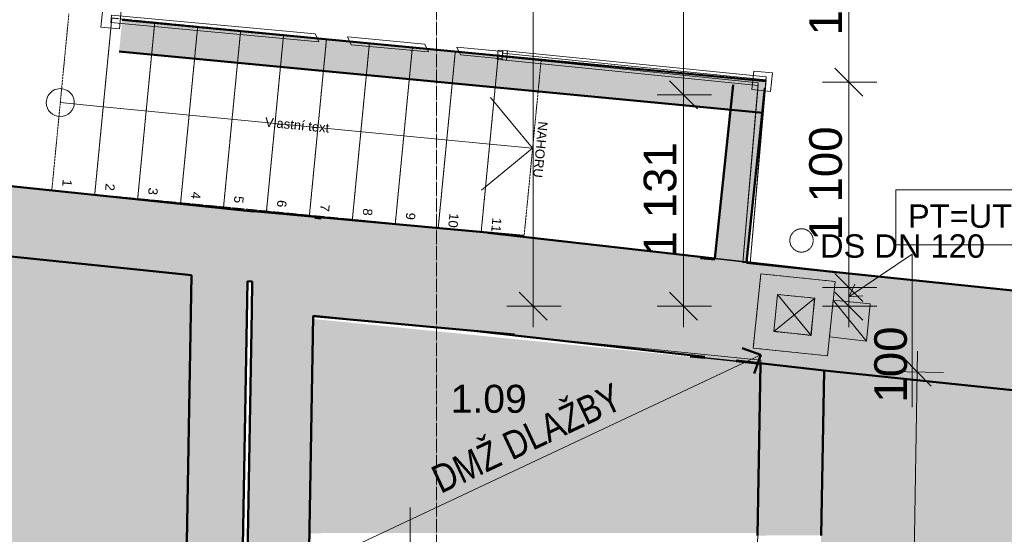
# Model space of a CAD drawing. Header units: millimetres. Extents: x -27561 to 3863, y -4271 to 20179.
# Tile 7 of 14: x -17082 to -11810, y 7813 to 10571. Entities that reach past the tile are written whole.
import ezdxf

# ---------------------------------------------------------------- set-up
doc = ezdxf.new("R2010")
doc.units = ezdxf.units.MM
doc.header["$MEASUREMENT"] = 0
for name, pattern in [('Tečkovaná L', [5.15, 0.3, -4.85]), ('Čerchovaná M', [4.5, 2.5, -0.85, 0.3, -0.85]), ('Čerchovaná S', [3.5, 1.5, -0.85, 0.3, -0.85]), ('Čerchovaná se dvěma tečkami S', [4.05, 1.5, -0.65, 0.3, -0.65, 0.3, -0.65])]:
    doc.linetypes.add(name, pattern=pattern)
for name, color, linetype in [('5._POHLED ZÁPADNÍ_2_3D prvky model', 7, 'Continuous'), ('5._POHLED ZÁPADNÍ_2_Anotace - SP', 7, 'Continuous'), ('5._POHLED ZÁPADNÍ_2_Bourané_3D prvky fasada stavajici', 7, 'Continuous'), ('5._POHLED ZÁPADNÍ_2_Bourané_Interiér - schodiště', 7, 'Continuous'), ('5._POHLED ZÁPADNÍ_2_Bourané_Konstrukce - nosné', 7, 'Continuous'), ('5._POHLED ZÁPADNÍ_2_Bourané_Kóty - SP', 7, 'Continuous'), ('5._POHLED ZÁPADNÍ_2_Bourané_Situace - terén', 7, 'Continuous'), ('5._POHLED ZÁPADNÍ_2_Bourané_Výplně - Povrchové', 7, 'Continuous'), ('5._POHLED ZÁPADNÍ_2_Bourané_Výplně – Řezové', 7, 'Continuous'), ('5._POHLED ZÁPADNÍ_2_Interiér - schodiště', 7, 'Continuous'), ('5._POHLED ZÁPADNÍ_2_Konstrukce - nosné', 7, 'Continuous'), ('5._POHLED ZÁPADNÍ_2_Kresby a obrázky', 7, 'Continuous'), ('5._POHLED ZÁPADNÍ_2_Kóty - SP', 7, 'Continuous'), ('5._POHLED ZÁPADNÍ_2_Otvory – Značky dveří', 7, 'Continuous'), ('5._POHLED ZÁPADNÍ_2_Situace - terén', 7, 'Continuous'), ('5._POHLED ZÁPADNÍ_2_Výplně - Povrchové', 7, 'Continuous'), ('5._POHLED ZÁPADNÍ_2_Výplně – Řezové', 7, 'Continuous'), ('5._POHLED ZÁPADNÍ_2_Značky - řezy', 7, 'Continuous'), ('5._POHLED ZÁPADNÍ_2_Zóny', 7, 'Continuous')]:
    doc.layers.add(name, color=color, linetype=linetype)
doc.styles.add('GENEROVANÝ_STYL_1', font='txt')
doc.styles.add('GENEROVANÝ_STYL_2', font='txt')
doc.styles.add('GENEROVANÝ_STYL_4', font='txt')

msp = doc.modelspace()

# ---------------------------------------------------------------- hatches: boundary and pattern name
at = {"layer": '5._POHLED ZÁPADNÍ_2_Bourané_Výplně - Povrchové', "linetype": 'Continuous', "lineweight": 0, "true_color": 0xffffff}
for points in [[(-19943.7, 9594.6), (-19982.2, 7407), (-16194.4, 7340.3), (-16161.6, 9201)], [(-15510.6, 8966.9), (-15530.9, 7818.8), (-13130.9, 7819.5), (-13114.9, 8726.6)], [(-12835.7, 5271.6), (-12910.7, 1010.6), (-10060.9, 1011.5), (-10060.9, 1201.5), (-7462.9, 1202.2), (-7366.8, 5114.5), (-7918, 5130.3), (-7914.9, 5237.8), (-12331.8, 5257.2), (-12331.1, 5407.2), (-7910.6, 5387.8), (-7908.2, 5470.2), (-7358.4, 5454.4), (-7304.9, 7951.5), (-10088.7, 8239.6), (-10111, 7956.3), (-10450, 7983), (-10412.8, 8453.8), (-12775.5, 8690.8), (-12829.7, 5611.6), (-12326.4, 5597.1), (-12336.1, 5257.2)]]:
    msp.add_hatch(color=7, dxfattribs=at).paths.add_polyline_path(points)
at = {"layer": '5._POHLED ZÁPADNÍ_2_Bourané_Výplně – Řezové', "linetype": 'Continuous', "lineweight": 0, "true_color": 0xd8d8cb}
for points in [[(-13087.7, 10240.9), (-16533.6, 10569.9), (-16549.8, 10400.7), (-13103.9, 10071.6)], [(-13092.5, 10204.2), (-13261.6, 10222), (-13359.2, 9290.9), (-13190.3, 9271.7)]]:
    msp.add_hatch(color=254, dxfattribs=at).paths.add_polyline_path(points)
at = {"layer": '5._POHLED ZÁPADNÍ_2_Výplně - Povrchové', "linetype": 'Continuous', "lineweight": 0, "true_color": 0xcbcbcb}
h = msp.add_hatch(color=9, dxfattribs=at)
h.paths.add_polyline_path([(-13154.1, 8810.5), (-12756.3, 8769.5), (-12715.2, 9167.4), (-13113.1, 9208.4)])
h.paths.add_polyline_path([(-13044.4, 8899.7), (-13023.9, 9098.7), (-12824.9, 9078.2), (-12845.5, 8879.2)], flags=0)
h = msp.add_hatch(color=9, dxfattribs=at)
h.paths.add_polyline_path([(-13154.1, 8810.5), (-12756.3, 8769.5), (-12715.2, 9167.4), (-13113.1, 9208.4)])
h.paths.add_polyline_path([(-13044.4, 8899.7), (-13023.9, 9098.7), (-12824.9, 9078.2), (-12845.5, 8879.2)], flags=0)
at = {"layer": '5._POHLED ZÁPADNÍ_2_Výplně – Řezové', "linetype": 'Continuous', "lineweight": 13}
for points in [[(-17216.5, 9320.8), (-17217.5, 9310.9), (-15507.7, 9132.9), (-15468.9, 9505.9), (-17129, 9678.7), (-17154.9, 9430), (-17204.6, 9435.2)], [(-15830.6, 9543.8), (-15510.4, 8982.2), (-15501.1, 9513.6)], [(-15510.4, 8982.2), (-14433.3, 8883.7), (-14385, 9411.5), (-15501.1, 9513.6)], [(-14635.1, 8902.2), (-12775.5, 8691.2), (-12715.7, 9217.9), (-14575.3, 9428.8)], [(-13491.3, 8765.9), (-10413.5, 8444.9), (-10358.6, 8972), (-13436.3, 9293)], [(-16161.6, 9201), (-16234.9, 5014), (-15934.9, 5008.8), (-15862.1, 9169.8)], [(-15510.4, 8982.2), (-15507.7, 9132.9), (-15837.2, 9167.2), (-15839.9, 9012.4)], [(-15909.2, 5045.7), (-15579.3, 5039.9), (-15510.4, 8982.2), (-15839.9, 9012.4)], [(-12775.5, 8691.2), (-13114.9, 8726.6), (-13131.2, 7806.3), (-12791.2, 7806.4)]]:
    msp.add_hatch(color=254, dxfattribs=at).paths.add_polyline_path(points)

# ---------------------------------------------------------------- linework, layer by layer
at = {"layer": '5._POHLED ZÁPADNÍ_2_3D prvky model', "color": 251, "linetype": 'Continuous', "lineweight": 20, "true_color": 0x6a6a6a, "flags": 128}
msp.add_lwpolyline([(-15534.1, 7635.6), (-13134.1, 7636.3), (-13114.6, 8746.3), (-15510.3, 8986.6)], close=True, dxfattribs=at)
at = {"layer": '5._POHLED ZÁPADNÍ_2_Anotace - SP', "color": 154, "linetype": 'Continuous', "lineweight": 13}
for p, q in [((-11014.6, 9659.6), (-12390.1, 9659.6)), ((-12390.1, 9659.6), (-12390.1, 9363.2)), ((-12390.1, 9363.2), (-11014.6, 9363.2))]:
    msp.add_line(p, q, dxfattribs=at)
at = {"layer": '5._POHLED ZÁPADNÍ_2_Bourané_3D prvky fasada stavajici', "color": 42, "linetype": 'Čerchovaná M', "lineweight": 13, "true_color": 0xe4ad2c, "flags": 128}
msp.add_lwpolyline([(-12892.9, 9325, -1), (-12898.8, 9449.9, -1)], format="xyb", close=True, dxfattribs=at)
at = {"layer": '5._POHLED ZÁPADNÍ_2_Bourané_Interiér - schodiště', "color": 42, "linetype": 'Čerchovaná se dvěma tečkami S', "lineweight": 20, "true_color": 0xe4ad2c}
for p, q in [((-16819, 10601.5), (-16910.5, 9655.9)), ((-16680.6, 9633.7), (-16589, 10579.3)), ((-16589, 10579.3), (-16680.6, 9633.7)), ((-16450.6, 9611.4), (-16359.1, 10557)), ((-16359.1, 10557), (-16450.6, 9611.4)), ((-16220.7, 9589.2), (-16129.2, 10534.8)), ((-16129.2, 10534.8), (-16220.7, 9589.2)), ((-15990.8, 9566.9), (-15899.3, 10512.5)), ((-15899.3, 10512.5), (-15990.8, 9566.9)), ((-15760.9, 9544.7), (-15669.3, 10490.3)), ((-15669.3, 10490.3), (-15760.9, 9544.7)), ((-15530.9, 9522.4), (-15439.4, 10468)), ((-15439.4, 10468), (-15530.9, 9522.4)), ((-15301, 9500.2), (-15209.5, 10445.7)), ((-15209.5, 10445.7), (-15301, 9500.2)), ((-15071.1, 9477.9), (-14979.6, 10423.5)), ((-14979.6, 10423.5), (-15071.1, 9477.9)), ((-14841.2, 9455.7), (-14749.6, 10401.2)), ((-14749.6, 10401.2), (-14841.2, 9455.7)), ((-14611.2, 9433.4), (-14519.7, 10379)), ((-14519.7, 10379), (-14611.2, 9433.4)), ((-14381.3, 9411.1), (-14289.8, 10356.7))]:
    msp.add_line(p, q, dxfattribs=at)
at = {"layer": '5._POHLED ZÁPADNÍ_2_Bourané_Interiér - schodiště', "color": 42, "linetype": 'Čerchovaná S', "lineweight": 20, "true_color": 0xe4ad2c}
for p, q in [((-16359.1, 10557), (-16589, 10579.3)), ((-16129.2, 10534.8), (-16359.1, 10557)), ((-15899.3, 10512.5), (-16129.2, 10534.8)), ((-15669.3, 10490.3), (-15899.3, 10512.5)), ((-15439.4, 10468), (-15669.3, 10490.3)), ((-15209.5, 10445.7), (-15439.4, 10468)), ((-14979.6, 10423.5), (-15209.5, 10445.7)), ((-14749.6, 10401.2), (-14979.6, 10423.5)), ((-14519.7, 10379), (-14749.6, 10401.2)), ((-14289.8, 10356.7), (-14519.7, 10379)), ((-16910.5, 9655.9), (-16680.6, 9633.7)), ((-16680.6, 9633.7), (-16450.6, 9611.4)), ((-16450.6, 9611.4), (-16220.7, 9589.2)), ((-16220.7, 9589.2), (-15990.8, 9566.9)), ((-15990.8, 9566.9), (-15760.9, 9544.7)), ((-15760.9, 9544.7), (-15530.9, 9522.4)), ((-15530.9, 9522.4), (-15301, 9500.2)), ((-15301, 9500.2), (-15071.1, 9477.9)), ((-15071.1, 9477.9), (-14841.2, 9455.7)), ((-14841.2, 9455.7), (-14611.2, 9433.4)), ((-14611.2, 9433.4), (-14381.3, 9411.1))]:
    msp.add_line(p, q, dxfattribs=at)
at = {"layer": '5._POHLED ZÁPADNÍ_2_Bourané_Interiér - schodiště', "color": 42, "linetype": 'Continuous', "lineweight": 13, "true_color": 0xe4ad2c}
for p, q in [((-16865, 10126.2), (-16635, 10104)), ((-14560.5, 10154.4), (-14335.8, 9881.4)), ((-16635, 10104), (-14565.7, 9903.7)), ((-14335.8, 9881.4), (-14608.7, 9656.7)), ((-14565.7, 9903.7), (-14335.8, 9881.4))]:
    msp.add_line(p, q, dxfattribs=at)
for start, end in [(359.8519, 179.8519), (179.8519, 359.8519)]:
    msp.add_arc((-16865, 10126.2), 75, start, end, dxfattribs=at)
at = {"layer": '5._POHLED ZÁPADNÍ_2_Bourané_Konstrukce - nosné', "color": 42, "linetype": 'Continuous', "lineweight": 20, "true_color": 0xe4ad2c}
for p, q in [((-14495.3, 10405.8), (-14500.3, 10356)), ((-14496.8, 10390.9), (-14498.8, 10371)), ((-13085.8, 10248.8), (-14496.8, 10390.9)), ((-13084.5, 10263.8), (-14495.3, 10405.8)), ((-14500.3, 10356), (-13128.6, 10218)), ((-14498.8, 10371), (-13127.3, 10232.9)), ((-13127.3, 10232.9), (-13210.7, 9268.7)), ((-13170.9, 9265.2), (-13084.5, 10263.8)), ((-13170.9, 9265.2), (-13085.8, 10248.8)), ((-13128.6, 10218), (-13210.7, 9268.7)), ((-13210.7, 9268.7), (-13170.9, 9265.2)), ((-13210.7, 9268.7), (-13170.9, 9265.2)), ((-15534.1, 7635.8), (-13114.1, 8774.3))]:
    msp.add_line(p, q, dxfattribs=at)
at = {"layer": '5._POHLED ZÁPADNÍ_2_Bourané_Konstrukce - nosné', "color": 42, "linetype": 'Continuous', "lineweight": 50, "true_color": 0xe4ad2c}
for q in [(-13213.9, 8810.3), (-13150, 8674.5)]:
    msp.add_line((-13114.1, 8774.3), q, dxfattribs=at)
at = {"layer": '5._POHLED ZÁPADNÍ_2_Bourané_Konstrukce - nosné', "color": 42, "linetype": 'Continuous', "lineweight": 20, "true_color": 0xe4ad2c, "flags": 128}
for points in [[(-16637.8, 10629.8), (-16647.1, 10530.2), (-16547.5, 10521), (-16538.2, 10620.5)], [(-16590.8, 10595.3), (-16594.5, 10555.5), (-15480.2, 10452), (-15499.5, 10494)], [(-16590.8, 10595.3), (-16594.5, 10555.5), (-15480.2, 10452), (-15499.5, 10494)], [(-15307.7, 10436), (-14894, 10397.6), (-14913.3, 10439.6), (-15327, 10478)], [(-15307.7, 10436), (-14894, 10397.6), (-14913.3, 10439.6), (-15327, 10478)], [(-14721.5, 10381.6), (-14499.6, 10361), (-14495.9, 10400.8), (-14740.8, 10423.6)], [(-14721.5, 10381.6), (-14499.6, 10361), (-14495.9, 10400.8), (-14740.8, 10423.6)], [(-14520.3, 10408.1), (-14525, 10358.3), (-14475.2, 10353.7), (-14470.6, 10403.5)], [(-13151.3, 10295.6), (-13161.3, 10196.1), (-13061.8, 10186.1), (-13051.8, 10285.6)]]:
    msp.add_lwpolyline(points, close=True, dxfattribs=at)
at = {"layer": '5._POHLED ZÁPADNÍ_2_Bourané_Konstrukce - nosné', "color": 42, "linetype": 'Continuous', "lineweight": 50, "true_color": 0xe4ad2c, "flags": 128}
for points in [[(-13087.7, 10240.9), (-16533.6, 10569.9)], [(-16549.8, 10400.7), (-13103.9, 10071.6)], [(-13261.6, 10222), (-13359.2, 9290.9)], [(-13190.3, 9271.7), (-13092.5, 10204.2)]]:
    msp.add_lwpolyline(points, dxfattribs=at)
at = {"layer": '5._POHLED ZÁPADNÍ_2_Bourané_Kóty - SP', "color": 42, "linetype": 'Continuous', "lineweight": 13, "true_color": 0xe4ad2c}
for p, q in [((-14333.5, 9035.8), (-14333.5, 18814.6)), ((-13528.7, 10167.2), (-13528.7, 12039.8)), ((-12642.4, 10236.1), (-12642.4, 11649.5)), ((-12717.4, 10311.1), (-12567.4, 10161.1)), ((-13603.7, 10242.2), (-13453.7, 10092.2)), ((-12492.4, 10236.1), (-12783, 10236.1)), ((-12642.4, 9136.1), (-12642.4, 10236.1)), ((-13378.7, 10167.2), (-13669.3, 10167.2)), ((-13528.7, 9035.8), (-13528.7, 10167.2)), ((-12642.4, 9086), (-12304.1, 9314.6)), ((-12304.1, 9314.6), (-12304.1, 8941.7)), ((-12717.4, 9211.1), (-12567.4, 9061.1)), ((-12492.4, 9136.1), (-12783, 9136.1)), ((-12642.4, 9086), (-12609.6, 9153.4)), ((-12642.4, 9035.8), (-12642.4, 9136.1)), ((-14408.5, 9110.8), (-14258.5, 8960.8)), ((-13603.7, 9110.8), (-13453.7, 8960.8)), ((-12717.4, 9110.8), (-12567.4, 8960.8)), ((-12642.4, 9086), (-12567.6, 9091.3)), ((-14183.5, 9035.8), (-14474.2, 9035.8)), ((-14333.5, 8923.3), (-14333.5, 9035.8)), ((-13378.7, 9035.8), (-13669.3, 9035.8)), ((-13528.7, 8923.3), (-13528.7, 9035.8)), ((-12492.4, 9035.8), (-12783, 9035.8)), ((-12642.4, 8923.3), (-12642.4, 9035.8)), ((-12304.1, 8941.7), (-12304.1, 8493.3))]:
    msp.add_line(p, q, dxfattribs=at)
at = {"layer": '5._POHLED ZÁPADNÍ_2_Bourané_Situace - terén', "color": 42, "linetype": 'Continuous', "lineweight": 13, "true_color": 0xe4ad2c, "flags": 128}
for points in [[(-12547.1, 8848.1), (-12745.8, 8870.4), (-12726.1, 9067.9)], [(-12547.1, 8848.1), (-12528.7, 9047.3), (-12726.1, 9067.9)]]:
    msp.add_lwpolyline(points, close=True, dxfattribs=at)
at = {"layer": '5._POHLED ZÁPADNÍ_2_Konstrukce - nosné', "color": 254, "linetype": 'Tečkovaná L', "lineweight": 13}
for p, q in [((-13044.4, 8899.7), (-12824.9, 9078.2)), ((-13023.9, 9098.7), (-12845.5, 8879.2))]:
    msp.add_line(p, q, dxfattribs=at)
at = {"layer": '5._POHLED ZÁPADNÍ_2_Konstrukce - nosné', "color": 254, "linetype": 'Continuous', "lineweight": 13}
for p, q in [((-13044.4, 8899.7), (-12824.9, 9078.2)), ((-13023.9, 9098.7), (-12845.5, 8879.2))]:
    msp.add_line(p, q, dxfattribs=at)
at = {"layer": '5._POHLED ZÁPADNÍ_2_Konstrukce - nosné', "color": 7, "linetype": 'Continuous', "lineweight": 50, "flags": 128}
for points in [[(-15830.6, 9543.5), (-17129, 9678.7)], [(-14385, 9411.5), (-15830.6, 9543.8)], [(-15468.9, 9505.9), (-15501.1, 9509.3)], [(-13359.2, 9290.9), (-14575.3, 9428.8)], [(-17217.5, 9310.9), (-16161.6, 9201)], [(-13359.8, 9285.1), (-13436.3, 9293)], [(-10358.6, 8972), (-13190.8, 9267.4)], [(-12715.7, 9217.9), (-13190.3, 9271.7)], [(-16161.6, 9201), (-16234.9, 5014)], [(-15934.9, 5008.8), (-15862.1, 9169.8)], [(-15862.1, 9169.8), (-15837.2, 9167.2)], [(-15837.2, 9167.2), (-15839.9, 9012.4)], [(-15839.9, 9012.4), (-15909.2, 5045.7)], [(-15579.3, 5039.9), (-15510.4, 8982.2)], [(-15510.4, 8982.2), (-14433.3, 8883.7)], [(-14635.1, 8902.2), (-13414.5, 8763.7)], [(-13491.3, 8765.9), (-13415.1, 8758)], [(-13246, 8740.3), (-13114.9, 8726.6)], [(-13245.6, 8744.6), (-12775.5, 8691.2)], [(-13114.9, 8726.6), (-13131.2, 7806.3)], [(-12791.2, 7806.4), (-12775.5, 8691.2)], [(-12775.5, 8691.2), (-10413.5, 8444.9)]]:
    msp.add_lwpolyline(points, dxfattribs=at)
at = {"layer": '5._POHLED ZÁPADNÍ_2_Konstrukce - nosné', "color": 254, "linetype": 'Tečkovaná L', "lineweight": 13, "flags": 128}
for points in [[(-13154.1, 8810.5), (-12756.3, 8769.5), (-12715.2, 9167.4), (-13113.1, 9208.4)], [(-13044.4, 8899.7), (-13023.9, 9098.7), (-12824.9, 9078.2), (-12845.5, 8879.2)]]:
    msp.add_lwpolyline(points, close=True, dxfattribs=at)
at = {"layer": '5._POHLED ZÁPADNÍ_2_Konstrukce - nosné', "color": 254, "linetype": 'Continuous', "lineweight": 13, "flags": 128}
for points in [[(-13154.1, 8810.5), (-12756.3, 8769.5), (-12715.2, 9167.4), (-13113.1, 9208.4)], [(-13044.4, 8899.7), (-13023.9, 9098.7), (-12824.9, 9078.2), (-12845.5, 8879.2)]]:
    msp.add_lwpolyline(points, close=True, dxfattribs=at)
at = {"layer": '5._POHLED ZÁPADNÍ_2_Kresby a obrázky', "color": 7, "linetype": 'Continuous', "lineweight": 35}
for p, q in [((-13359.2, 9290.9), (-13120, 9263.7)), ((-13246.1, 8739.9), (-13415.1, 8757.7))]:
    msp.add_line(p, q, dxfattribs=at)
at = {"layer": '5._POHLED ZÁPADNÍ_2_Kóty - SP', "color": 154, "linetype": 'Continuous', "lineweight": 13}
for p, q in [((-12202.4, 8606.1), (-12349.8, 8758.8)), ((-12274.1, 8794.9), (-12276.1, 8682.4)), ((-12426.1, 8685.1), (-12135.5, 8680)), ((-12276.1, 8682.4), (-12411.3, 1001.8))]:
    msp.add_line(p, q, dxfattribs=at)
at = {"layer": '5._POHLED ZÁPADNÍ_2_Otvory – Značky dveří', "color": 7, "linetype": 'Continuous', "lineweight": 13}
msp.add_line((-14990.6, 6935.8), (-14990.9, 7955.8), dxfattribs=at)
at = {"layer": '5._POHLED ZÁPADNÍ_2_Situace - terén', "color": 8, "linetype": 'Continuous', "lineweight": 13, "flags": 128}
for points in [[(-12844.8, 8878.9), (-13043.6, 8901.2), (-13023.8, 9098.6)], [(-12844.8, 8878.9), (-12826.4, 9078), (-13023.8, 9098.6)]]:
    msp.add_lwpolyline(points, close=True, dxfattribs=at)
at = {"layer": '5._POHLED ZÁPADNÍ_2_Značky - řezy', "color": 154, "linetype": 'Čerchovaná S', "lineweight": 13}
msp.add_line((-14850.1, 19646), (-14850.1, -411.8), dxfattribs=at)

# ---------------------------------------------------------------- texts
at = {"layer": '5._POHLED ZÁPADNÍ_2_Anotace - SP', "color": 154, "linetype": 'Continuous', "lineweight": 13, "insert": (-11702.4, 9506.4), "char_height": 125, "attachment_point": 5, "style": 'GENEROVANÝ_STYL_1'}
msp.add_mtext('\\A1;{\\pqc;\\fArial|b0|i0|c238|p38;PT=UT= +0,\\fArial|b0|i0|c238|p38;33\\fArial|b0|i0|c238|p38;0 }', dxfattribs=at)
at = {"layer": '5._POHLED ZÁPADNÍ_2_Anotace - SP', "color": 42, "linetype": 'Continuous', "lineweight": 13, "true_color": 0xe4ad2c, "insert": (-12355.3, 9356.8), "char_height": 125, "attachment_point": 5, "style": 'GENEROVANÝ_STYL_1'}
msp.add_mtext('\\A1;{\\pqc;\\fArial|b0|i0|c238|p38;DS DN 1\\fArial|b0|i0|c238|p38;2\\fArial|b0|i0|c238|p38;0}', dxfattribs=at)
at = {"layer": '5._POHLED ZÁPADNÍ_2_Anotace - SP', "color": 42, "linetype": 'Continuous', "lineweight": 13, "true_color": 0xe4ad2c, "insert": (-14367.5, 8328.2), "char_height": 150, "attachment_point": 5, "rotation": 25.1942, "style": 'GENEROVANÝ_STYL_4'}
msp.add_mtext('\\A1;{\\pqc;\\fArial Narrow|b0|i0|c238|p34;DMŽ DLAŽBY}', dxfattribs=at)
at = {"layer": '5._POHLED ZÁPADNÍ_2_Interiér - schodiště', "color": 42, "linetype": 'Continuous', "lineweight": 13, "true_color": 0xe4ad2c, "char_height": 50, "attachment_point": 4, "style": 'GENEROVANÝ_STYL_1'}
for s, insert, rotation in [('\\A1;{\\pql;\\fArial|b0|i0|c238|p38;Vlastní text}', (-15768.7, 10022.6), 354.4716), ('\\A1;{\\pql;\\fArial|b0|i0|c238|p38;NAHORU}', (-14280, 10025.1), 264.4716), ('\\A1;{\\pql;\\fArial|b0|i0|c238|p38;1}', (-16826.6, 9714.6), 264.4716), ('\\A1;{\\pql;\\fArial|b0|i0|c238|p38;2}', (-16596.7, 9692.4), 264.4716), ('\\A1;{\\pql;\\fArial|b0|i0|c238|p38;3}', (-16367.2, 9670.1), 264.4716), ('\\A1;{\\pql;\\fArial|b0|i0|c238|p38;4}', (-16136.8, 9647.8), 264.4716), ('\\A1;{\\pql;\\fArial|b0|i0|c238|p38;5}', (-15907.3, 9625.6), 264.4716), ('\\A1;{\\pql;\\fArial|b0|i0|c238|p38;6}', (-15677.4, 9603.4), 264.4716), ('\\A1;{\\pql;\\fArial|b0|i0|c238|p38;7}', (-15447, 9581.1), 264.4716), ('\\A1;{\\pql;\\fArial|b0|i0|c238|p38;8}', (-15217.5, 9558.9), 264.4716), ('\\A1;{\\pql;\\fArial|b0|i0|c238|p38;9}', (-14987.6, 9536.6), 264.4716), ('\\A1;{\\pql;\\fArial|b0|i0|c238|p38;10}', (-14755.8, 9533.2), 264.4716), ('\\A1;{\\pql;\\fArial|b0|i0|c238|p38;11}', (-14525.7, 9508.4), 264.4716)]:
    msp.add_mtext(s, dxfattribs=dict(at, insert=insert, rotation=rotation))
at = {"layer": '5._POHLED ZÁPADNÍ_2_Kóty - SP', "color": 42, "linetype": 'Continuous', "lineweight": 13, "true_color": 0xe4ad2c, "char_height": 175, "attachment_point": 7, "rotation": 90, "style": 'GENEROVANÝ_STYL_2'}
for s, insert, width in [('\\A1;{\\pql;\\fArial|b0|i0|c0|p38;1\xa0413}', (-12677.4, 10486.8), 598.4), ('\\A1;{\\pql;\\fArial|b0|i0|c0|p38;1\xa0100}', (-12677.4, 9386.9), 598.4), ('\\A1;{\\pql;\\fArial|b0|i0|c0|p38;1\xa0131}', (-13563.7, 9302.3), 598.4), ('\\A1;{\\pql;\\fArial|b0|i0|c0|p38;100}', (-12329.1, 8518.3), 398.401)]:
    msp.add_mtext(s, dxfattribs=dict(at, insert=insert, width=width))
at = {"layer": '5._POHLED ZÁPADNÍ_2_Zóny', "color": 42, "linetype": 'Continuous', "lineweight": 13, "true_color": 0xe4ad2c, "insert": (-14570.8, 8614), "char_height": 150, "attachment_point": 2, "style": 'GENEROVANÝ_STYL_1'}
msp.add_mtext('\\A1;{\\pqc;\\pt0;\\fArial|b0|i0|c238|p38;1.09}', dxfattribs=at)

doc.saveas('drawing.dxf')
